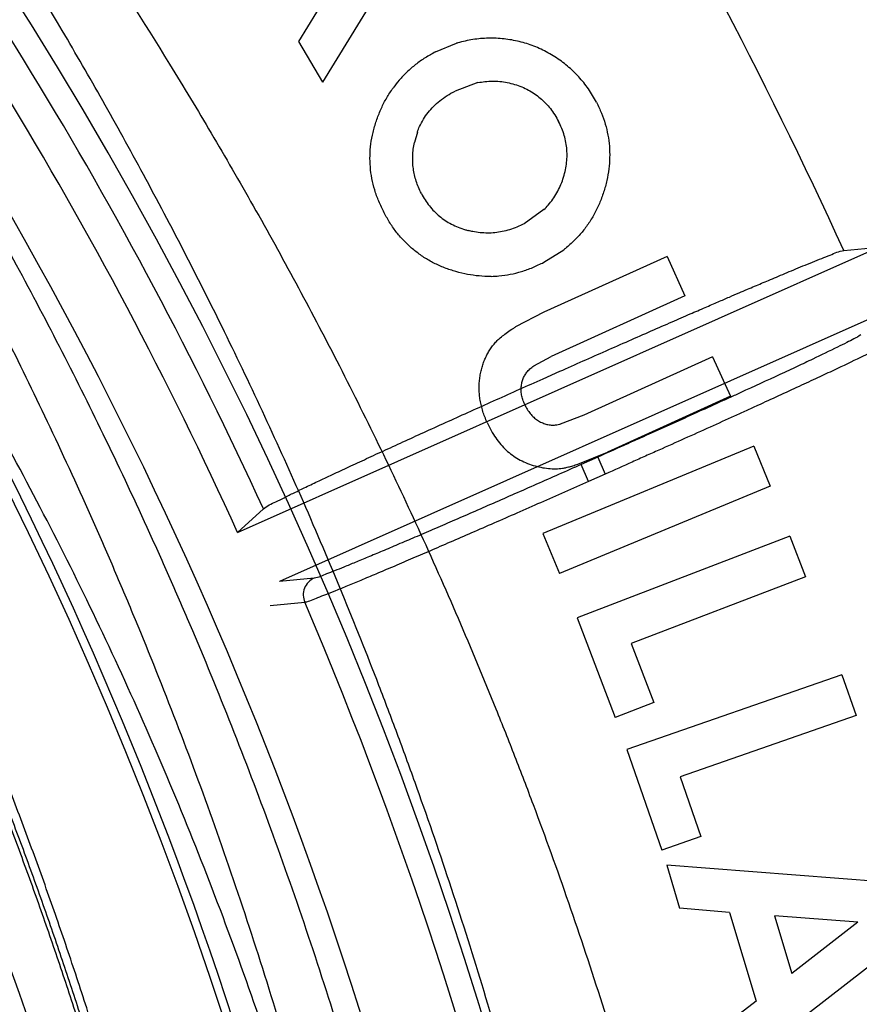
# Model space of a CAD drawing. Header units: millimetres. Extents: x 0 to 297, y 0 to 210.
# Tile 109 of 256: x 147.1769 to 147.2585, y 93.1578 to 93.2534. Entities that reach past the tile are written whole.
import ezdxf

# ---------------------------------------------------------------- set-up
doc = ezdxf.new("R2010")
doc.units = ezdxf.units.MM
doc.header["$LTSCALE"] = 16.335
doc.layers.get('0').update_dxf_attribs({"linetype": 'CONTINUOUS'})
for name, color, linetype in [('01_GLOBAL', 7, 'CONTINUOUS'), ('INTFCLR_1', 7, 'CONTINUOUS'), ('INTFCLR_144815', 7, 'CONTINUOUS')]:
    doc.layers.add(name, color=color, linetype=linetype)

msp = doc.modelspace()

# ---------------------------------------------------------------- linework, layer by layer
at = {"color": 7, "linetype": 'Continuous'}
msp.add_circle((147.702803, 92.125464), 2.28, dxfattribs=at)
at = {"color": 9, "linetype": 'Continuous'}
msp.add_arc((147.702803, 92.125464), 2.250779, 92.967453, 177.032547, dxfattribs=at)
at = {"layer": '01_GLOBAL', "color": 7, "linetype": 'Continuous'}
msp.add_circle((147.702803, 92.125464), 2.31, dxfattribs=at)
at = {"layer": 'INTFCLR_1', "color": 6, "linetype": 'Continuous'}
msp.add_arc((146.832636, 93.037632), 0.362071, 270, 90, dxfattribs=at)
at = {"layer": 'INTFCLR_1', "color": 9, "linetype": 'Continuous'}
msp.add_open_spline([(147.043251, 93.295632), (147.044034, 93.295632), (147.04619, 93.294484), (147.048763, 93.293086), (147.051268, 93.291492), (147.053866, 93.289785), (147.0592, 93.286063), (147.067613, 93.279604), (147.075392, 93.272943), (147.08095, 93.267857), (147.084953, 93.264088), (147.092191, 93.256973), (147.102554, 93.245843), (147.114793, 93.230993), (147.123609, 93.218788), (147.12887, 93.210836), (147.130815, 93.207814), (147.13374, 93.20318), (147.139998, 93.192773), (147.148977, 93.175862), (147.156868, 93.157951), (147.161437, 93.145746), (147.163461, 93.13991), (147.164792, 93.135949), (147.168328, 93.12488), (147.173274, 93.106228), (147.176707, 93.087113), (147.178219, 93.075177), (147.178709, 93.070756), (147.179373, 93.064109), (147.180429, 93.049713), (147.180654, 93.027495), (147.179256, 93.008665), (147.17791, 92.997647), (147.177328, 92.993257), (147.176198, 92.985667), (147.17351, 92.9708), (147.169441, 92.954168), (147.165054, 92.940003), (147.16235, 92.93211), (147.160931, 92.928218), (147.160207, 92.92629)], degree=3, knots=[0, 0, 0, 0, 0.005608, 0.016623, 0.021451, 0.026812, 0.038918, 0.068028, 0.102779, 0.112261, 0.122011, 0.142174, 0.184975, 0.230909, 0.279981, 0.292765, 0.299231, 0.305729, 0.332035, 0.386227, 0.442804, 0.472134, 0.479586, 0.487065, 0.502071, 0.562845, 0.62517, 0.641058, 0.649051, 0.657043, 0.688924, 0.75245, 0.816058, 0.824036, 0.831986, 0.847787, 0.879017, 0.940218, 0.970317, 0.985246, 1, 1, 1, 1], dxfattribs=at)
at = {"layer": 'INTFCLR_1', "color": 6, "linetype": 'Continuous'}
msp.add_open_spline([(147.068742, 92.779632), (147.069577, 92.779632), (147.071024, 92.780607), (147.073249, 92.781946), (147.0758, 92.7838), (147.078954, 92.786215), (147.082709, 92.789298), (147.086848, 92.792893), (147.091048, 92.796735), (147.095012, 92.800533), (147.098644, 92.804152), (147.10195, 92.807567), (147.104946, 92.810762), (147.107654, 92.813732), (147.110092, 92.816477), (147.112281, 92.818997), (147.114248, 92.821311), (147.11601, 92.823424), (147.117586, 92.825345), (147.118993, 92.827088), (147.120253, 92.828669), (147.121397, 92.830124), (147.122524, 92.831572), (147.123725, 92.833135), (147.124999, 92.834816), (147.12626, 92.836503), (147.127499, 92.838183), (147.128788, 92.839954), (147.130215, 92.841944), (147.13181, 92.844207), (147.133592, 92.846784), (147.135581, 92.849723), (147.137792, 92.853073), (147.140242, 92.856893), (147.142959, 92.861269), (147.145967, 92.866295), (147.149291, 92.872091), (147.152954, 92.878812), (147.156979, 92.886641), (147.161391, 92.895852), (147.166105, 92.906577), (147.170818, 92.918478), (147.175225, 92.931026), (147.179139, 92.943745), (147.182526, 92.956511), (147.185398, 92.969311), (147.187753, 92.982076), (147.18961, 92.994841), (147.190974, 93.007552), (147.191856, 93.020229), (147.192266, 93.03286), (147.192209, 93.045447), (147.191691, 93.057997), (147.190713, 93.070502), (147.189275, 93.082968), (147.187377, 93.095392), (147.185019, 93.107756), (147.18219, 93.120088), (147.178886, 93.132372), (147.175092, 93.144622), (147.170816, 93.156776), (147.166231, 93.168376), (147.16163, 93.178882), (147.157322, 93.187925), (147.153393, 93.195616), (147.149821, 93.202218), (147.146581, 93.207915), (147.143648, 93.212858), (147.140997, 93.217167), (147.138602, 93.220939), (147.136441, 93.224246), (147.134494, 93.227153), (147.132747, 93.229707), (147.131178, 93.231958), (147.129775, 93.233936), (147.128516, 93.235685), (147.127385, 93.237235), (147.126304, 93.2387), (147.125181, 93.240206), (147.123942, 93.241843), (147.122667, 93.243507), (147.121387, 93.245153), (147.120092, 93.246799), (147.118669, 93.24858), (147.117081, 93.250538), (147.115302, 93.252694), (147.113314, 93.255057), (147.111096, 93.257639), (147.108626, 93.260447), (147.105879, 93.263488), (147.102836, 93.266763), (147.099478, 93.270262), (147.095785, 93.273973), (147.091757, 93.277862), (147.087462, 93.281823), (147.083197, 93.285553), (147.079292, 93.288781), (147.076005, 93.291311), (147.073359, 93.293244), (147.071071, 93.294627), (147.069592, 93.295632), (147.068742, 93.295632)], degree=3, knots=[0, 0, 0, 0, 0.004219, 0.00814, 0.013398, 0.020046, 0.028264, 0.037944, 0.047762, 0.057037, 0.065697, 0.073682, 0.081068, 0.087838, 0.094001, 0.099627, 0.104715, 0.109356, 0.113534, 0.11728, 0.120679, 0.123756, 0.126635, 0.129959, 0.133717, 0.137301, 0.140609, 0.144267, 0.148377, 0.15299, 0.158261, 0.164218, 0.17093, 0.178552, 0.187165, 0.196966, 0.208166, 0.220939, 0.235661, 0.252666, 0.272569, 0.294877, 0.317364, 0.339787, 0.362139, 0.384121, 0.406089, 0.427747, 0.449322, 0.470706, 0.491979, 0.513198, 0.534326, 0.555467, 0.576598, 0.597751, 0.618995, 0.640221, 0.661702, 0.68329, 0.705042, 0.726824, 0.746334, 0.763016, 0.777455, 0.789993, 0.800964, 0.810583, 0.819055, 0.826538, 0.833173, 0.839025, 0.844227, 0.848818, 0.852894, 0.856487, 0.859712, 0.862597, 0.865691, 0.869209, 0.872977, 0.876288, 0.87975, 0.883566, 0.887812, 0.892499, 0.897699, 0.90342, 0.909709, 0.916603, 0.924139, 0.932309, 0.94112, 0.950604, 0.960614, 0.970654, 0.979255, 0.986206, 0.991665, 0.995703, 1, 1, 1, 1], dxfattribs=at)
at = {"layer": 'INTFCLR_144815', "color": 6, "linetype": 'Continuous'}
for p, q in [((147.209545, 93.26034), (147.203997, 93.251324)), ((147.21214, 93.256836), (147.206317, 93.247366)), ((147.203997, 93.251324), (147.206317, 93.247366)), ((147.217312, 93.250302), (147.219343, 93.251139)), ((147.22143, 93.247315), (147.2192, 93.246504)), ((147.215543, 93.24252), (147.215255, 93.241491)), ((147.227834, 93.23498), (147.225914, 93.233615)), ((147.198086, 93.203625), (147.260347, 93.231345)), ((147.256955, 93.231011), (147.260347, 93.231345)), ((147.227824, 93.229862), (147.229755, 93.231085)), ((147.239795, 93.230431), (147.227837, 93.225009)), ((147.239795, 93.230431), (147.241532, 93.226602)), ((147.241532, 93.226602), (147.228549, 93.220717)), ((147.261129, 93.225125), (147.202156, 93.198869)), ((147.227837, 93.225009), (147.225085, 93.223591)), ((147.226858, 93.219802), (147.228549, 93.220717)), ((147.244216, 93.220681), (147.231715, 93.215013)), ((147.244216, 93.220681), (147.245953, 93.216852)), ((147.227752, 93.218552), (147.229379, 93.219277)), ((147.245953, 93.216852), (147.233994, 93.21143)), ((147.231715, 93.215013), (147.229423, 93.214146)), ((147.248203, 93.211995), (147.227736, 93.203514)), ((147.231129, 93.210261), (147.233994, 93.21143)), ((147.248203, 93.211995), (147.249805, 93.208131)), ((147.249805, 93.208131), (147.229339, 93.199649)), ((147.200588, 93.205915), (147.198086, 93.203625)), ((147.227736, 93.203514), (147.229339, 93.199649)), ((147.251725, 93.203259), (147.231054, 93.195325)), ((147.251725, 93.203259), (147.253239, 93.199323)), ((147.253239, 93.199323), (147.236321, 93.192831)), ((147.231054, 93.195325), (147.234767, 93.185655)), ((147.236321, 93.192832), (147.23852, 93.187097)), ((147.256763, 93.189801), (147.235887, 93.182535)), ((147.256763, 93.189801), (147.258143, 93.18583)), ((147.23852, 93.187097), (147.234767, 93.185655)), ((147.258142, 93.18583), (147.241055, 93.179882)), ((147.235887, 93.182535), (147.239283, 93.172772)), ((147.241055, 93.179882), (147.243072, 93.17409)), ((147.243072, 93.17409), (147.239283, 93.172772)), ((147.239762, 93.171292), (147.241013, 93.167125)), ((147.263282, 93.169494), (147.239762, 93.171292)), ((147.24587, 93.166707), (147.241013, 93.167125)), ((147.24587, 93.166707), (147.248452, 93.15811)), ((147.250233, 93.16639), (147.251911, 93.160785)), ((147.258309, 93.165754), (147.250233, 93.16639)), ((147.264502, 93.165424), (147.245856, 93.150986)), ((147.258309, 93.165754), (147.251911, 93.160785)), ((147.248452, 93.15811), (147.244605, 93.155158))]:
    msp.add_line(p, q, dxfattribs=at)
at = {"layer": 'INTFCLR_144815', "color": 9, "linetype": 'Continuous'}
for p, q in [((147.233064, 93.210944), (147.231438, 93.21022)), ((147.23217, 93.208576), (147.231438, 93.21022)), ((147.233064, 93.210944), (147.233796, 93.2093)), ((147.233796, 93.2093), (147.23217, 93.208576)), ((147.205525, 93.199193), (147.202156, 93.198869)), ((147.201234, 93.196513), (147.204604, 93.196842))]:
    msp.add_line(p, q, dxfattribs=at)
at = {"layer": 'INTFCLR_144815', "color": 6, "linetype": 'Continuous'}
for radius in [0.382868, 0.364857]:
    msp.add_circle((146.832636, 93.037632), radius, dxfattribs=at)
for radius, start, end in [(0.527808, 313.99379, 154.5151), (0.492943, 282.24404, 71.28636), (0.406963, 316.98386, 43.01614), (0.401382, 24.42824, 38.31805)]:
    msp.add_arc((146.832636, 93.037632), radius, start, end, dxfattribs=at)
at = {"layer": 'INTFCLR_144815', "color": 9, "linetype": 'Continuous'}
for radius, start, end in [(0.466307, 24.50067, 38.27552), (0.395809, 314.08622, 45.91378), (0.383816, 314.03196, 45.96804), (0.404609, 24.57702, 38.17194), (0.404609, 339.82806, 23.17194)]:
    msp.add_arc((146.832636, 93.037632), radius, start, end, dxfattribs=at)
at = {"layer": 'INTFCLR_144815', "color": 6, "linetype": 'Continuous'}
for points, knots in [([(147.19517, 93.037632), (147.19517, 93.039517), (147.195142, 93.043289), (147.195016, 93.048946), (147.194806, 93.054603), (147.194511, 93.060261), (147.194132, 93.065918), (147.193668, 93.071575), (147.193119, 93.077231), (147.192485, 93.082888), (147.191765, 93.088543), (147.190959, 93.094197), (147.190067, 93.099849), (147.189088, 93.105498), (147.188022, 93.111144), (147.186868, 93.116786), (147.185627, 93.122422), (147.184298, 93.128051), (147.18288, 93.133671), (147.181375, 93.139281), (147.179781, 93.144879), (147.1781, 93.150461), (147.176332, 93.156026), (147.174477, 93.161569), (147.172536, 93.167088), (147.170511, 93.172579), (147.168404, 93.178038), (147.166217, 93.183458), (147.163952, 93.188836), (147.161612, 93.194166), (147.159203, 93.199441), (147.156728, 93.204653), (147.154192, 93.209797), (147.151602, 93.214864), (147.148966, 93.219845), (147.14629, 93.224731), (147.143584, 93.229514), (147.140859, 93.234183), (147.138123, 93.23873), (147.135389, 93.243144), (147.132668, 93.247418), (147.129972, 93.251543), (147.127313, 93.25551), (147.124703, 93.259315), (147.122152, 93.262951), (147.119672, 93.266414), (147.117272, 93.269703), (147.11496, 93.272816), (147.112744, 93.275753), (147.110631, 93.278516), (147.108624, 93.281106), (147.106727, 93.283528), (147.104944, 93.285787), (147.103273, 93.287889), (147.101715, 93.28984), (147.100269, 93.291646), (147.098935, 93.293312), (147.097711, 93.294846), (147.096596, 93.296252), (147.09559, 93.297534), (147.094689, 93.298697), (147.093894, 93.299746), (147.093202, 93.300682), (147.092614, 93.301516), (147.09212, 93.302231), (147.091666, 93.303029), (147.091167, 93.3036), (147.091182, 93.304627), (147.091448, 93.304632)], [0, 0, 0, 0, 0.019319, 0.038642, 0.057974, 0.077318, 0.09668, 0.116062, 0.13547, 0.154906, 0.174374, 0.193876, 0.213417, 0.232996, 0.252619, 0.272283, 0.291992, 0.311744, 0.331541, 0.351377, 0.371254, 0.391165, 0.411108, 0.431073, 0.451056, 0.471045, 0.491031, 0.510998, 0.530933, 0.550817, 0.570628, 0.590345, 0.609939, 0.629382, 0.64864, 0.667678, 0.686457, 0.704936, 0.723072, 0.740821, 0.758138, 0.77498, 0.791305, 0.807073, 0.82225, 0.836806, 0.850716, 0.863962, 0.876531, 0.888413, 0.899603, 0.910105, 0.91993, 0.929093, 0.937614, 0.945508, 0.952793, 0.959489, 0.96561, 0.971173, 0.976192, 0.980682, 0.984655, 0.988128, 0.991113, 0.993623, 0.997273, 1, 1, 1, 1]), ([(147.100002, 92.770632), (147.099728, 92.770637), (147.099725, 92.771693), (147.100217, 92.772285), (147.100672, 92.773109), (147.101165, 92.773846), (147.101752, 92.774706), (147.102442, 92.77567), (147.103234, 92.776751), (147.104131, 92.777949), (147.105134, 92.779269), (147.106244, 92.780716), (147.107465, 92.782297), (147.108798, 92.784018), (147.110243, 92.785885), (147.111798, 92.787898), (147.11346, 92.790059), (147.115225, 92.79237), (147.117097, 92.794842), (147.119077, 92.797485), (147.121164, 92.800305), (147.12335, 92.803301), (147.125627, 92.806471), (147.127989, 92.809816), (147.130426, 92.813335), (147.13293, 92.817026), (147.135491, 92.820884), (147.138097, 92.824903), (147.140738, 92.829079), (147.143401, 92.833402), (147.146075, 92.837864), (147.148749, 92.842457), (147.151412, 92.847172), (147.154054, 92.851999), (147.156666, 92.856929), (147.159239, 92.861953), (147.161765, 92.867062), (147.164238, 92.872248), (147.166651, 92.877503), (147.168999, 92.882819), (147.171277, 92.88819), (147.173482, 92.893609), (147.175611, 92.899071), (147.177656, 92.904561), (147.179617, 92.910071), (147.181493, 92.915604), (147.183286, 92.921165), (147.184998, 92.926758), (147.186626, 92.932374), (147.188169, 92.938011), (147.189624, 92.943662), (147.190992, 92.949321), (147.192273, 92.954988), (147.193466, 92.960661), (147.194573, 92.966342), (147.195593, 92.972029), (147.196527, 92.97772), (147.197375, 92.983415), (147.198137, 92.989112), (147.198814, 92.99481), (147.199405, 93.00051), (147.199911, 93.00621), (147.200333, 93.01191), (147.20067, 93.017611), (147.200923, 93.023312), (147.201092, 93.029013), (147.201177, 93.034714), (147.201178, 93.040416), (147.201095, 93.046117), (147.200928, 93.051818), (147.200677, 93.057519), (147.200342, 93.06322), (147.199922, 93.06892), (147.199418, 93.07462), (147.198828, 93.080319), (147.198154, 93.086018), (147.197394, 93.091714), (147.196548, 93.097409), (147.195616, 93.103101), (147.194598, 93.108789), (147.193492, 93.114473), (147.1923, 93.120151), (147.191021, 93.125821), (147.189655, 93.13148), (147.188201, 93.137129), (147.186661, 93.142765), (147.185034, 93.148387), (147.18332, 93.153992), (147.18152, 93.159577), (147.179636, 93.165137), (147.177669, 93.170668), (147.17562, 93.176168), (147.173492, 93.18163), (147.171287, 93.187049), (147.169009, 93.19242), (147.166662, 93.197736), (147.164249, 93.202991), (147.161777, 93.208177), (147.159251, 93.213287), (147.156678, 93.218311), (147.154067, 93.223241), (147.151424, 93.228069), (147.148761, 93.232784), (147.146087, 93.237378), (147.143413, 93.241841), (147.14075, 93.246165), (147.138109, 93.250341), (147.135503, 93.254361), (147.132942, 93.25822), (147.130438, 93.261911), (147.128, 93.265431), (147.125638, 93.268777), (147.12336, 93.271948), (147.121174, 93.274945), (147.119086, 93.277767), (147.117099, 93.280418), (147.115218, 93.282902), (147.113446, 93.285222), (147.111784, 93.287383), (147.110233, 93.289391), (147.108793, 93.291251), (147.107464, 93.292967), (147.106245, 93.294547), (147.105135, 93.295994), (147.104132, 93.297314), (147.103234, 93.298512), (147.102442, 93.299593), (147.101752, 93.300558), (147.101165, 93.301418), (147.100672, 93.302155), (147.100217, 93.302978), (147.099725, 93.30357), (147.099728, 93.304627), (147.100002, 93.304632)], [0, 0, 0, 0, 0.00141, 0.003289, 0.004578, 0.006108, 0.007887, 0.00992, 0.012215, 0.014778, 0.017619, 0.020743, 0.024162, 0.027893, 0.031941, 0.036305, 0.040981, 0.045963, 0.051268, 0.056931, 0.062954, 0.069313, 0.076008, 0.083034, 0.090379, 0.098031, 0.105977, 0.114198, 0.122675, 0.131389, 0.140317, 0.149438, 0.15873, 0.168173, 0.177746, 0.187431, 0.197209, 0.207065, 0.216985, 0.226954, 0.236961, 0.246996, 0.257049, 0.267118, 0.277132, 0.287136, 0.29717, 0.307192, 0.317222, 0.327251, 0.337257, 0.34724, 0.3572, 0.367141, 0.377063, 0.386971, 0.396863, 0.406735, 0.416589, 0.426428, 0.436253, 0.446065, 0.455866, 0.465658, 0.475442, 0.485222, 0.494998, 0.504773, 0.51455, 0.524329, 0.534113, 0.543905, 0.553706, 0.563517, 0.573341, 0.58318, 0.593034, 0.602905, 0.612795, 0.622703, 0.632632, 0.642581, 0.652548, 0.662532, 0.672532, 0.682551, 0.692587, 0.70264, 0.712702, 0.72277, 0.732839, 0.742904, 0.752958, 0.762993, 0.773001, 0.78297, 0.792889, 0.802746, 0.812524, 0.822209, 0.831783, 0.841226, 0.850519, 0.859641, 0.86857, 0.877285, 0.885763, 0.893986, 0.901933, 0.909587, 0.916933, 0.923959, 0.930656, 0.937017, 0.943039, 0.948719, 0.95406, 0.959065, 0.963738, 0.968086, 0.972116, 0.975836, 0.979255, 0.98238, 0.985221, 0.987785, 0.99008, 0.992113, 0.993891, 0.995422, 0.996711, 0.99859, 1, 1, 1, 1]), ([(147.074801, 93.295632), (147.074561, 93.295632), (147.074485, 93.294725), (147.075106, 93.294012), (147.075858, 93.292726), (147.077053, 93.291196), (147.078596, 93.289218), (147.080522, 93.286863), (147.082832, 93.284063), (147.08553, 93.280805), (147.088646, 93.277014), (147.092176, 93.272658), (147.09611, 93.267698), (147.100428, 93.262099), (147.105071, 93.255868), (147.109995, 93.248988), (147.11511, 93.241505), (147.120348, 93.23344), (147.125611, 93.224866), (147.130828, 93.215831), (147.135919, 93.206412), (147.140829, 93.196665), (147.145503, 93.18666), (147.14991, 93.176437), (147.154016, 93.166056), (147.157808, 93.155544), (147.16127, 93.14494), (147.164396, 93.134274), (147.167186, 93.123555), (147.169633, 93.112825), (147.171748, 93.102061), (147.173526, 93.091306), (147.174975, 93.080537), (147.176096, 93.069787), (147.176892, 93.059049), (147.177368, 93.048332), (147.177474, 93.041196), (147.177474, 93.037632)], [0, 0, 0, 0, 0.002534, 0.005901, 0.01093, 0.01777, 0.026554, 0.037351, 0.049917, 0.06487, 0.082013, 0.101723, 0.124057, 0.148855, 0.176361, 0.206097, 0.238175, 0.272052, 0.307606, 0.344388, 0.382183, 0.420625, 0.459593, 0.498761, 0.538133, 0.577444, 0.616724, 0.655875, 0.694777, 0.733636, 0.772055, 0.810573, 0.848705, 0.886761, 0.924663, 0.962369, 1, 1, 1, 1]), ([(147.108708, 93.295632), (147.108431, 93.295632), (147.108419, 93.294566), (147.108885, 93.293956), (147.109318, 93.293116), (147.109787, 93.292362), (147.110346, 93.291483), (147.111004, 93.290498), (147.111759, 93.289394), (147.112613, 93.288172), (147.113568, 93.286826), (147.114623, 93.285353), (147.115781, 93.283747), (147.117042, 93.282003), (147.118406, 93.280118), (147.119872, 93.278086), (147.121441, 93.275902), (147.123111, 93.273563), (147.124879, 93.271063), (147.126744, 93.2684), (147.1287, 93.265571), (147.130745, 93.262574), (147.13287, 93.259409), (147.135071, 93.256074), (147.137338, 93.252574), (147.139663, 93.248909), (147.142038, 93.245085), (147.144451, 93.241106), (147.146893, 93.236979), (147.149353, 93.23271), (147.151822, 93.228309), (147.154288, 93.223783), (147.156742, 93.219141), (147.159175, 93.214391), (147.161578, 93.209543), (147.163945, 93.204605), (147.166266, 93.199585), (147.168537, 93.194491), (147.170752, 93.18933), (147.172906, 93.18411), (147.174994, 93.178838), (147.177013, 93.173518), (147.17896, 93.168156), (147.180832, 93.162758), (147.182628, 93.157329), (147.184346, 93.151871), (147.185983, 93.146389), (147.18754, 93.140887), (147.189015, 93.135367), (147.190408, 93.129831), (147.191718, 93.124283), (147.192946, 93.118724), (147.194091, 93.113156), (147.195153, 93.107581), (147.196132, 93.102), (147.197028, 93.096413), (147.197842, 93.090823), (147.198574, 93.08523), (147.199224, 93.079634), (147.199792, 93.074037), (147.200278, 93.068438), (147.200683, 93.062838), (147.201007, 93.057237), (147.201249, 93.051635), (147.201411, 93.046034), (147.201492, 93.040432), (147.201492, 93.03483), (147.201411, 93.029228), (147.201249, 93.023627), (147.201007, 93.018026), (147.200683, 93.012425), (147.200278, 93.006825), (147.199792, 93.001226), (147.199224, 92.995628), (147.198574, 92.990033), (147.197842, 92.98444), (147.197028, 92.97885), (147.196132, 92.973263), (147.195153, 92.967682), (147.194091, 92.962107), (147.192946, 92.956539), (147.191718, 92.95098), (147.190408, 92.945432), (147.189015, 92.939897), (147.18754, 92.934377), (147.185983, 92.928874), (147.184346, 92.923392), (147.182628, 92.917935), (147.180833, 92.912505), (147.17896, 92.907107), (147.177013, 92.901746), (147.174994, 92.896426), (147.172906, 92.891153), (147.170752, 92.885933), (147.168537, 92.880773), (147.166266, 92.875679), (147.163945, 92.870658), (147.161578, 92.86572), (147.159175, 92.860872), (147.156742, 92.856122), (147.154288, 92.85148), (147.151822, 92.846954), (147.149353, 92.842553), (147.146893, 92.838285), (147.144451, 92.834158), (147.142038, 92.830179), (147.139663, 92.826354), (147.137338, 92.82269), (147.135071, 92.819189), (147.13287, 92.815855), (147.130745, 92.812689), (147.128701, 92.809692), (147.126744, 92.806863), (147.12488, 92.8042), (147.123111, 92.801701), (147.121441, 92.799361), (147.119873, 92.797178), (147.118406, 92.795146), (147.117042, 92.79326), (147.115782, 92.791517), (147.114624, 92.789911), (147.113568, 92.788437), (147.112613, 92.787091), (147.111759, 92.785869), (147.111004, 92.784766), (147.110346, 92.78378), (147.109787, 92.782901), (147.109318, 92.782148), (147.108885, 92.781307), (147.108419, 92.780697), (147.108431, 92.779632), (147.108708, 92.779632)], [0, 0, 0, 0, 0.001486, 0.003458, 0.004807, 0.006406, 0.008263, 0.010382, 0.012771, 0.015437, 0.018387, 0.021628, 0.025168, 0.029014, 0.033175, 0.037657, 0.042466, 0.047607, 0.053085, 0.058901, 0.065056, 0.071549, 0.078374, 0.085524, 0.092991, 0.100761, 0.108821, 0.117153, 0.12574, 0.134561, 0.143596, 0.152825, 0.162226, 0.171781, 0.181468, 0.191271, 0.201172, 0.211156, 0.221207, 0.231314, 0.241464, 0.251648, 0.261856, 0.27208, 0.282315, 0.292553, 0.30279, 0.313022, 0.323246, 0.333459, 0.34366, 0.353845, 0.364016, 0.37417, 0.384309, 0.394431, 0.404538, 0.41463, 0.424709, 0.434774, 0.444829, 0.454874, 0.464911, 0.474941, 0.484967, 0.49499, 0.505012, 0.515035, 0.525061, 0.535091, 0.545128, 0.555172, 0.565227, 0.575293, 0.585371, 0.595463, 0.60557, 0.615692, 0.62583, 0.635984, 0.646155, 0.65634, 0.66654, 0.676754, 0.686977, 0.69721, 0.707447, 0.717685, 0.727919, 0.738144, 0.748352, 0.758535, 0.768686, 0.778792, 0.788844, 0.798827, 0.808729, 0.818532, 0.828219, 0.837774, 0.847176, 0.856404, 0.865439, 0.87426, 0.882847, 0.891179, 0.899239, 0.907009, 0.914475, 0.921626, 0.928451, 0.934943, 0.941098, 0.946914, 0.952392, 0.957533, 0.962342, 0.966824, 0.970985, 0.974832, 0.978372, 0.981613, 0.984563, 0.987228, 0.989618, 0.991737, 0.993593, 0.995193, 0.996542, 0.998514, 1, 1, 1, 1]), ([(147.202263, 93.037632), (147.202263, 93.039644), (147.202231, 93.043669), (147.202091, 93.049705), (147.201857, 93.055741), (147.20153, 93.061777), (147.201108, 93.067811), (147.200593, 93.073843), (147.199983, 93.079873), (147.199278, 93.085901), (147.19848, 93.091924), (147.197586, 93.097943), (147.196597, 93.103955), (147.195513, 93.10996), (147.194334, 93.115955), (147.19306, 93.121939), (147.191691, 93.127909), (147.190227, 93.133862), (147.18867, 93.139796), (147.187021, 93.145706), (147.18528, 93.151588), (147.183449, 93.157438), (147.181531, 93.163251), (147.179528, 93.169021), (147.177443, 93.174741), (147.175281, 93.180404), (147.173045, 93.186003), (147.170742, 93.191529), (147.168379, 93.196974), (147.165961, 93.202327), (147.163498, 93.207579), (147.160999, 93.212718), (147.158475, 93.217734), (147.155935, 93.222617), (147.153392, 93.227355), (147.150858, 93.231937), (147.148346, 93.236356), (147.145868, 93.240601), (147.143436, 93.244665), (147.141063, 93.248542), (147.138759, 93.252228), (147.136534, 93.25572), (147.134397, 93.259015), (147.132357, 93.262113), (147.130421, 93.265016), (147.128593, 93.267726), (147.126876, 93.270249), (147.125273, 93.27259), (147.123784, 93.274755), (147.122411, 93.27675), (147.121154, 93.278581), (147.120012, 93.280254), (147.118986, 93.281773), (147.118075, 93.283141), (147.117277, 93.284373), (147.116598, 93.285441), (147.115875, 93.286676), (147.115281, 93.287595), (147.114595, 93.289513), (147.115117, 93.289522)], [0, 0, 0, 0, 0.022257, 0.044519, 0.066789, 0.089072, 0.111373, 0.133694, 0.15604, 0.178412, 0.200815, 0.223247, 0.245713, 0.26821, 0.29074, 0.313298, 0.335882, 0.358487, 0.381108, 0.403733, 0.426356, 0.448961, 0.471535, 0.49406, 0.516514, 0.538875, 0.561113, 0.583198, 0.605095, 0.626766, 0.648167, 0.669253, 0.689976, 0.710285, 0.730127, 0.749452, 0.768208, 0.786346, 0.803821, 0.820594, 0.836631, 0.851904, 0.86639, 0.880072, 0.892937, 0.904988, 0.916234, 0.92669, 0.936372, 0.945296, 0.95348, 0.96094, 0.967694, 0.973756, 0.979142, 0.983867, 0.987946, 0.994232, 1, 1, 1, 1]), ([(147.219972, 93.037632), (147.219972, 93.041456), (147.219852, 93.04911), (147.219314, 93.060586), (147.218416, 93.072059), (147.217156, 93.083525), (147.21553, 93.09498), (147.213536, 93.106418), (147.211172, 93.117828), (147.208436, 93.129196), (147.205327, 93.140505), (147.201848, 93.151732), (147.198004, 93.162849), (147.193809, 93.173819), (147.189279, 93.184598), (147.184444, 93.195137), (147.17934, 93.205374), (147.17402, 93.215241), (147.168549, 93.224666), (147.163003, 93.233572), (147.157469, 93.24189), (147.152041, 93.249556), (147.146809, 93.256524), (147.141854, 93.262763), (147.137247, 93.26827), (147.133038, 93.273054), (147.12926, 93.277144), (147.125931, 93.280573), (147.123057, 93.28339), (147.120637, 93.285612), (147.118659, 93.287346), (147.116934, 93.288585), (147.115795, 93.289534), (147.115117, 93.289522)], [0, 0, 0, 0, 0.04085, 0.081738, 0.122691, 0.163742, 0.204922, 0.246246, 0.287722, 0.32935, 0.371112, 0.412971, 0.454869, 0.496717, 0.538393, 0.579731, 0.620537, 0.660542, 0.699442, 0.736911, 0.772587, 0.806128, 0.837225, 0.865639, 0.891219, 0.9139, 0.933694, 0.950676, 0.964948, 0.976636, 0.985866, 0.992757, 1, 1, 1, 1]), ([(147.232935, 93.245404), (147.232813, 93.24563), (147.232572, 93.24608), (147.232154, 93.246715), (147.231704, 93.24732), (147.231214, 93.247889), (147.230686, 93.248425), (147.230125, 93.248929), (147.229526, 93.249398), (147.228892, 93.249828), (147.228231, 93.250216), (147.227557, 93.250568), (147.226867, 93.250865), (147.226162, 93.251115), (147.225442, 93.251317), (147.224708, 93.251466), (147.22396, 93.251575), (147.223202, 93.251632), (147.22244, 93.251641), (147.221683, 93.251601), (147.220933, 93.251513), (147.220192, 93.251368), (147.219663, 93.251235), (147.219383, 93.251151), (147.219343, 93.251139)], [0, 0, 0, 0, 0.048073, 0.095531, 0.142438, 0.189393, 0.236216, 0.283303, 0.330665, 0.378739, 0.426883, 0.474167, 0.521147, 0.567784, 0.614293, 0.661163, 0.708102, 0.755814, 0.80367, 0.850755, 0.897825, 0.945132, 0.992231, 1, 1, 1, 1]), ([(147.217312, 93.250302), (147.216971, 93.250115), (147.216298, 93.249748), (147.215369, 93.249085), (147.214521, 93.248356), (147.213802, 93.247599), (147.213386, 93.247072), (147.213208, 93.246826)], [0, 0, 0, 0, 0.214615, 0.423579, 0.629499, 0.832031, 1, 1, 1, 1]), ([(147.212312, 93.234679), (147.212135, 93.235046), (147.211786, 93.235766), (147.211387, 93.236881), (147.211116, 93.237999), (147.210955, 93.239119), (147.210928, 93.240243), (147.211009, 93.24137), (147.211225, 93.242498), (147.211547, 93.243616), (147.211973, 93.244697), (147.212479, 93.245725), (147.212916, 93.246417), (147.21317, 93.246774), (147.213208, 93.246826)], [0, 0, 0, 0, 0.095041, 0.18667, 0.275842, 0.363316, 0.450327, 0.537897, 0.626726, 0.717972, 0.809154, 0.897796, 0.984995, 1, 1, 1, 1]), ([(147.22143, 93.247315), (147.221654, 93.247361), (147.222118, 93.247433), (147.222828, 93.247479), (147.223552, 93.247447), (147.224274, 93.247339), (147.224984, 93.247156), (147.225674, 93.246914), (147.226323, 93.246606), (147.226932, 93.246244), (147.227487, 93.245817), (147.228006, 93.245341), (147.228466, 93.244795), (147.228897, 93.244204), (147.229133, 93.243769), (147.229253, 93.243548)], [0, 0, 0, 0, 0.073382, 0.150781, 0.228105, 0.305728, 0.384954, 0.463383, 0.540389, 0.615464, 0.690333, 0.765238, 0.841323, 0.919264, 1, 1, 1, 1]), ([(147.215543, 93.24252), (147.215607, 93.242699), (147.215779, 93.243123), (147.21612, 93.243759), (147.21657, 93.24442), (147.21711, 93.245024), (147.21773, 93.245573), (147.218427, 93.246077), (147.218938, 93.246359), (147.2192, 93.246504)], [0, 0, 0, 0, 0.103109, 0.246917, 0.390253, 0.535413, 0.683977, 0.838313, 1, 1, 1, 1]), ([(147.232935, 93.245404), (147.233104, 93.245059), (147.233438, 93.244376), (147.233804, 93.243306), (147.234061, 93.242228), (147.234205, 93.241138), (147.234235, 93.240035), (147.234155, 93.23892), (147.233956, 93.237792), (147.233644, 93.236669), (147.233242, 93.235571), (147.232736, 93.234534), (147.232143, 93.233567), (147.231457, 93.232676), (147.230683, 93.231857), (147.230093, 93.231349), (147.229775, 93.2311), (147.229755, 93.231085)], [0, 0, 0, 0, 0.072506, 0.14332, 0.212635, 0.281237, 0.350399, 0.420274, 0.491874, 0.565888, 0.639924, 0.712152, 0.783151, 0.85341, 0.923895, 0.99533, 1, 1, 1, 1]), ([(147.227834, 93.23498), (147.227982, 93.235123), (147.22829, 93.235444), (147.22871, 93.235988), (147.229101, 93.236598), (147.229425, 93.237259), (147.229696, 93.237952), (147.229899, 93.238666), (147.230029, 93.239383), (147.23009, 93.240095), (147.23007, 93.240801), (147.229982, 93.241501), (147.229814, 93.242194), (147.229575, 93.242882), (147.229361, 93.243324), (147.229253, 93.243548)], [0, 0, 0, 0, 0.066361, 0.143395, 0.221032, 0.299549, 0.380125, 0.460688, 0.538476, 0.614794, 0.690403, 0.765642, 0.841875, 0.919945, 1, 1, 1, 1]), ([(147.215932, 93.236558), (147.215837, 93.236754), (147.215648, 93.237141), (147.215426, 93.237742), (147.215254, 93.238348), (147.215145, 93.238965), (147.215084, 93.239587), (147.215087, 93.240217), (147.215138, 93.240855), (147.215216, 93.241278), (147.215255, 93.241491)], [0, 0, 0, 0, 0.128572, 0.253887, 0.377612, 0.500493, 0.622814, 0.746355, 0.87209, 1, 1, 1, 1]), ([(147.215932, 93.236558), (147.216051, 93.236343), (147.216285, 93.235921), (147.216704, 93.235338), (147.217169, 93.234811), (147.217678, 93.234335), (147.218238, 93.233919), (147.218848, 93.233562), (147.219504, 93.233259), (147.220069, 93.233063), (147.220412, 93.232966), (147.220518, 93.232938)], [0, 0, 0, 0, 0.122128, 0.240192, 0.356372, 0.471354, 0.586434, 0.70298, 0.822615, 0.945491, 1, 1, 1, 1]), ([(147.222722, 93.228498), (147.222603, 93.228495), (147.222114, 93.22849), (147.221247, 93.22855), (147.220125, 93.228734), (147.219009, 93.229025), (147.217925, 93.229418), (147.2169, 93.229905), (147.215946, 93.23048), (147.21507, 93.231148), (147.214265, 93.2319), (147.213529, 93.232737), (147.212871, 93.233667), (147.2125, 93.234339), (147.212312, 93.234679)], [0, 0, 0, 0, 0.027943, 0.114983, 0.203702, 0.294912, 0.385842, 0.474314, 0.561181, 0.647067, 0.732958, 0.819724, 0.908574, 1, 1, 1, 1]), ([(147.225914, 93.233615), (147.22568, 93.233501), (147.22522, 93.233276), (147.224507, 93.233024), (147.223796, 93.232838), (147.22308, 93.232725), (147.222361, 93.232691), (147.221639, 93.232727), (147.221024, 93.232817), (147.220652, 93.232904), (147.220518, 93.232938)], [0, 0, 0, 0, 0.140312, 0.275449, 0.406819, 0.536382, 0.665351, 0.79432, 0.925344, 1, 1, 1, 1]), ([(147.229379, 93.219277), (147.230131, 93.219611), (147.231627, 93.220276), (147.233861, 93.221265), (147.236069, 93.222239), (147.238213, 93.22318), (147.240197, 93.224047), (147.241945, 93.224809), (147.243433, 93.225454), (147.244702, 93.226002), (147.245794, 93.226472), (147.246737, 93.226876), (147.247554, 93.227226), (147.248508, 93.227633), (147.249448, 93.228031), (147.250424, 93.228443), (147.251239, 93.228785), (147.252098, 93.229142), (147.252991, 93.229512), (147.253899, 93.229881), (147.254779, 93.230241), (147.255793, 93.23061), (147.256491, 93.230965), (147.256955, 93.231011)], [0, 0, 0, 0, 0.082422, 0.163839, 0.24455, 0.323916, 0.398119, 0.46133, 0.51474, 0.56038, 0.599698, 0.633677, 0.663084, 0.688691, 0.737477, 0.765276, 0.79469, 0.825904, 0.858358, 0.89148, 0.924036, 0.953327, 1, 1, 1, 1]), ([(147.222722, 93.228498), (147.222971, 93.228505), (147.223591, 93.228545), (147.224578, 93.228679), (147.225673, 93.228963), (147.226765, 93.229347), (147.227467, 93.229689), (147.227824, 93.229862)], [0, 0, 0, 0, 0.140583, 0.349161, 0.560461, 0.777047, 1, 1, 1, 1]), ([(147.222321, 93.214306), (147.222243, 93.214486), (147.222091, 93.214841), (147.221896, 93.215381), (147.221752, 93.215921), (147.221638, 93.216456), (147.221567, 93.216987), (147.221535, 93.217514), (147.221544, 93.218038), (147.221595, 93.218555), (147.221673, 93.219061), (147.221785, 93.219547), (147.221922, 93.220012), (147.222092, 93.220453), (147.222288, 93.220875), (147.222514, 93.221274), (147.222771, 93.221652), (147.22306, 93.222015), (147.223403, 93.222372), (147.22382, 93.222724), (147.224307, 93.223088), (147.224737, 93.223378), (147.225006, 93.223543), (147.225085, 93.223591)], [0, 0, 0, 0, 0.054767, 0.107952, 0.159897, 0.210665, 0.260396, 0.309354, 0.35782, 0.406492, 0.454292, 0.500609, 0.545556, 0.589476, 0.632463, 0.675307, 0.717352, 0.759784, 0.804601, 0.855409, 0.911903, 0.974278, 1, 1, 1, 1]), ([(147.225963, 93.216055), (147.225898, 93.216211), (147.225772, 93.216514), (147.225655, 93.216979), (147.225608, 93.217432), (147.225632, 93.217868), (147.22571, 93.218286), (147.225854, 93.218674), (147.226052, 93.219033), (147.226268, 93.219302), (147.226475, 93.219512), (147.226661, 93.21966), (147.226793, 93.219756), (147.226858, 93.219802)], [0, 0, 0, 0, 0.119769, 0.232739, 0.338646, 0.442054, 0.541877, 0.639564, 0.734857, 0.83163, 0.883791, 0.943701, 1, 1, 1, 1]), ([(147.200588, 93.205915), (147.200931, 93.206229), (147.201666, 93.206511), (147.202652, 93.207036), (147.203626, 93.207504), (147.204763, 93.208054), (147.206067, 93.208674), (147.207529, 93.209362), (147.209133, 93.21011), (147.210865, 93.210912), (147.212712, 93.211763), (147.214669, 93.212658), (147.216717, 93.213591), (147.218837, 93.214552), (147.221009, 93.215533), (147.223223, 93.216529), (147.225475, 93.217537), (147.226989, 93.218213), (147.227752, 93.218552)], [0, 0, 0, 0, 0.046554, 0.076329, 0.112372, 0.154529, 0.202845, 0.256946, 0.316305, 0.380009, 0.44799, 0.519965, 0.595437, 0.673296, 0.752981, 0.834019, 0.916389, 1, 1, 1, 1]), ([(147.225963, 93.216055), (147.226042, 93.215895), (147.226195, 93.215584), (147.226493, 93.215168), (147.226828, 93.214809), (147.227209, 93.214523), (147.227605, 93.214294), (147.228017, 93.214141), (147.228432, 93.214054), (147.22879, 93.214039), (147.229094, 93.214079), (147.229284, 93.214112), (147.229398, 93.214139), (147.229423, 93.214146)], [0, 0, 0, 0, 0.123783, 0.241532, 0.354007, 0.464492, 0.571303, 0.671607, 0.768605, 0.865712, 0.918734, 0.981718, 1, 1, 1, 1]), ([(147.222321, 93.214306), (147.222448, 93.214039), (147.222694, 93.21352), (147.223141, 93.212808), (147.223624, 93.212173), (147.224154, 93.211618), (147.224736, 93.211141), (147.225368, 93.210733), (147.226056, 93.210395), (147.226785, 93.210131), (147.227527, 93.209943), (147.228256, 93.209827), (147.228961, 93.209801), (147.229542, 93.209842), (147.230021, 93.209934), (147.230433, 93.210038), (147.230807, 93.210155), (147.231045, 93.210233), (147.231129, 93.210261)], [0, 0, 0, 0, 0.082509, 0.160163, 0.234381, 0.305049, 0.374271, 0.443847, 0.515046, 0.587837, 0.660136, 0.728506, 0.793645, 0.85686, 0.890605, 0.929922, 0.975431, 1, 1, 1, 1]), ([(147.23217, 93.208576), (147.231393, 93.208231), (147.229841, 93.207543), (147.227521, 93.206518), (147.22523, 93.20551), (147.222994, 93.204531), (147.220834, 93.203588), (147.218762, 93.202689), (147.216785, 93.201834), (147.214916, 93.201031), (147.213172, 93.200286), (147.211565, 93.199605), (147.210107, 93.198992), (147.208802, 93.198449), (147.207662, 93.197984), (147.206699, 93.197589), (147.205702, 93.197224), (147.205041, 93.196892), (147.204604, 93.196842)], [0, 0, 0, 0, 0.085078, 0.170024, 0.253879, 0.335675, 0.414377, 0.489832, 0.561861, 0.629988, 0.693514, 0.751755, 0.80467, 0.851935, 0.893199, 0.927969, 0.95601, 1, 1, 1, 1]), ([(147.205525, 93.199193), (147.20511, 93.199008), (147.204399, 93.198278), (147.204426, 93.19726), (147.204604, 93.196842)], [0, 0, 0, 0, 0.499786, 1, 1, 1, 1])]:
    msp.add_open_spline(points, degree=3, knots=knots, dxfattribs=at)
at = {"layer": 'INTFCLR_144815', "color": 9, "linetype": 'Continuous'}
for points, knots in [([(147.126315, 93.303703), (147.126163, 93.303574), (147.126265, 93.302807), (147.126796, 93.301729), (147.127802, 93.299928), (147.130043, 93.296469), (147.132476, 93.292952), (147.134864, 93.289524), (147.13683, 93.286704), (147.140728, 93.281099), (147.146831, 93.272137), (147.152448, 93.263455), (147.156407, 93.257076), (147.159235, 93.252435), (147.164342, 93.2438), (147.171638, 93.230621), (147.178633, 93.216625), (147.183402, 93.20621), (147.18613, 93.199957), (147.190249, 93.19019), (147.196113, 93.174958), (147.203034, 93.153712), (147.207971, 93.135134), (147.210943, 93.121639), (147.21251, 93.113687), (147.214719, 93.101525), (147.217373, 93.082948), (147.218718, 93.066286), (147.219136, 93.057865)], [0, 0, 0, 0, 0.002244, 0.007012, 0.014562, 0.024886, 0.053662, 0.062494, 0.071892, 0.092318, 0.139277, 0.193835, 0.208594, 0.223706, 0.254957, 0.321423, 0.393073, 0.430871, 0.450235, 0.469804, 0.550082, 0.633707, 0.720988, 0.766154, 0.789097, 0.812129, 0.905177, 1, 1, 1, 1]), ([(147.225229, 93.057725), (147.224803, 93.066088), (147.223437, 93.082638), (147.220741, 93.101084), (147.218493, 93.113159), (147.216903, 93.121056), (147.21388, 93.134458), (147.208862, 93.152909), (147.201823, 93.174002), (147.19587, 93.189122), (147.191684, 93.198814), (147.188911, 93.205022), (147.184064, 93.215363), (147.176952, 93.229256), (147.169538, 93.242332), (147.164349, 93.250899), (147.161474, 93.255503), (147.157451, 93.261834), (147.151738, 93.270446), (147.145537, 93.279335), (147.141575, 93.284892), (147.139575, 93.287687), (147.137146, 93.291085), (147.134672, 93.294572), (147.13239, 93.297997), (147.131365, 93.299782), (147.13082, 93.300842), (147.130713, 93.301606), (147.130864, 93.301731)], [0, 0, 0, 0, 0.094544, 0.187346, 0.210323, 0.233213, 0.278285, 0.365419, 0.448959, 0.529212, 0.548783, 0.568155, 0.605976, 0.677711, 0.744304, 0.775632, 0.790786, 0.805585, 0.86032, 0.907443, 0.927944, 0.937378, 0.946243, 0.97512, 0.985468, 0.993024, 0.99778, 1, 1, 1, 1]), ([(147.159865, 93.29434), (147.161141, 93.292667), (147.162875, 93.2904), (147.165076, 93.287493), (147.167027, 93.284902), (147.170803, 93.279827), (147.176593, 93.271802), (147.18396, 93.261022), (147.190335, 93.251048), (147.194893, 93.243495), (147.197583, 93.238893), (147.201759, 93.23159), (147.207973, 93.220063), (147.215879, 93.203785), (147.221438, 93.190879), (147.225007, 93.181872), (147.227397, 93.175616), (147.231454, 93.164369), (147.236731, 93.147773), (147.242135, 93.127069), (147.245401, 93.111025), (147.247238, 93.100041), (147.248383, 93.092545), (147.249618, 93.083088), (147.250583, 93.073565), (147.251189, 93.065901), (147.25193, 93.054413), (147.252411, 93.037201), (147.25172, 93.014299), (147.25021, 92.997209), (147.248795, 92.985878), (147.247752, 92.978402), (147.245689, 92.965622), (147.242053, 92.94785), (147.236664, 92.927262), (147.231397, 92.910728), (147.227627, 92.900288), (147.22584, 92.895573), (147.224647, 92.892482), (147.221391, 92.884272), (147.215841, 92.871397), (147.207951, 92.855159), (147.201114, 92.842477), (147.196253, 92.834069), (147.193522, 92.829496), (147.189629, 92.823109), (147.183959, 92.81424), (147.176586, 92.803451), (147.170792, 92.79542), (147.167014, 92.790344), (147.165065, 92.787755), (147.162868, 92.784854), (147.161138, 92.782593), (147.159865, 92.780923)], [0, 0, 0, 0, 0.011352, 0.015395, 0.019672, 0.028849, 0.049521, 0.073055, 0.099275, 0.113366, 0.120642, 0.128035, 0.158748, 0.191267, 0.225629, 0.234521, 0.243531, 0.261759, 0.299018, 0.337431, 0.377141, 0.387295, 0.397509, 0.418045, 0.43874, 0.449138, 0.459517, 0.500839, 0.541973, 0.583056, 0.593336, 0.603573, 0.623773, 0.663169, 0.701378, 0.738529, 0.756737, 0.76125, 0.765734, 0.774608, 0.808897, 0.841337, 0.871969, 0.886598, 0.89373, 0.900703, 0.926951, 0.950505, 0.97119, 0.980369, 0.984642, 0.988671, 1, 1, 1, 1]), ([(147.239982, 93.037632), (147.239982, 93.04525), (147.23972, 93.054824), (147.239011, 93.066329), (147.238422, 93.074109), (147.237486, 93.083776), (147.236287, 93.093377), (147.235176, 93.100988), (147.233393, 93.112136), (147.230226, 93.128419), (147.224981, 93.149439), (147.219858, 93.166295), (147.215918, 93.177722), (147.213598, 93.184077), (147.210136, 93.19322), (147.204743, 93.206321), (147.19707, 93.222857), (147.191036, 93.234575), (147.186981, 93.241999), (147.18437, 93.246675), (147.179948, 93.254346), (147.173762, 93.26448), (147.166612, 93.27544), (147.161233, 93.283253), (147.158277, 93.287426), (147.157536, 93.288466)], [0, 0, 0, 0, 0.085146, 0.106971, 0.128834, 0.172342, 0.215503, 0.236966, 0.258298, 0.341683, 0.422265, 0.500337, 0.538497, 0.557348, 0.575947, 0.647762, 0.715628, 0.779635, 0.79503, 0.810175, 0.839491, 0.89399, 0.942849, 0.985725, 1, 1, 1, 1]), ([(147.258609, 93.222828), (147.258415, 93.222651), (147.257931, 93.222437), (147.257184, 93.222032), (147.255849, 93.22138), (147.254244, 93.220605), (147.252662, 93.21986), (147.2516, 93.219362), (147.249773, 93.218511), (147.24787, 93.217633), (147.245894, 93.216728), (147.24445, 93.216069), (147.241801, 93.214864), (147.239104, 93.213647), (147.236738, 93.212585), (147.235109, 93.211856), (147.233883, 93.211309), (147.233064, 93.210944)], [0, 0, 0, 0, 0.028005, 0.055078, 0.090896, 0.185946, 0.244879, 0.277109, 0.310782, 0.459477, 0.500161, 0.542141, 0.628447, 0.809958, 0.857132, 0.904563, 1, 1, 1, 1]), ([(147.260993, 93.221894), (147.260783, 93.22171), (147.260269, 93.221483), (147.259472, 93.221056), (147.25805, 93.220367), (147.256342, 93.219547), (147.254656, 93.218757), (147.253526, 93.21823), (147.25158, 93.217328), (147.249555, 93.216398), (147.247452, 93.215438), (147.245915, 93.214739), (147.243095, 93.213461), (147.240225, 93.212169), (147.237706, 93.211042), (147.235972, 93.210268), (147.234668, 93.209687), (147.233796, 93.2093)], [0, 0, 0, 0, 0.027981, 0.055044, 0.090862, 0.185911, 0.244842, 0.277074, 0.310749, 0.459448, 0.500134, 0.542115, 0.628425, 0.809947, 0.857124, 0.904557, 1, 1, 1, 1]), ([(147.231438, 93.21022), (147.230713, 93.209898), (147.229271, 93.209257), (147.227119, 93.208304), (147.224997, 93.207369), (147.222917, 93.206456), (147.220897, 93.205573), (147.21895, 93.204727), (147.217092, 93.203923), (147.215334, 93.203167), (147.21369, 93.202464), (147.21217, 93.20182), (147.210786, 93.201239), (147.209548, 93.200724), (147.208464, 93.200283), (147.207543, 93.199905), (147.206584, 93.199557), (147.205946, 93.199234), (147.205525, 93.199193)], [0, 0, 0, 0, 0.084439, 0.168099, 0.250653, 0.331478, 0.409956, 0.485491, 0.557543, 0.625624, 0.68927, 0.748008, 0.801418, 0.849127, 0.890816, 0.926178, 0.954954, 1, 1, 1, 1])]:
    msp.add_open_spline(points, degree=3, knots=knots, dxfattribs=at)

doc.saveas('drawing.dxf')
